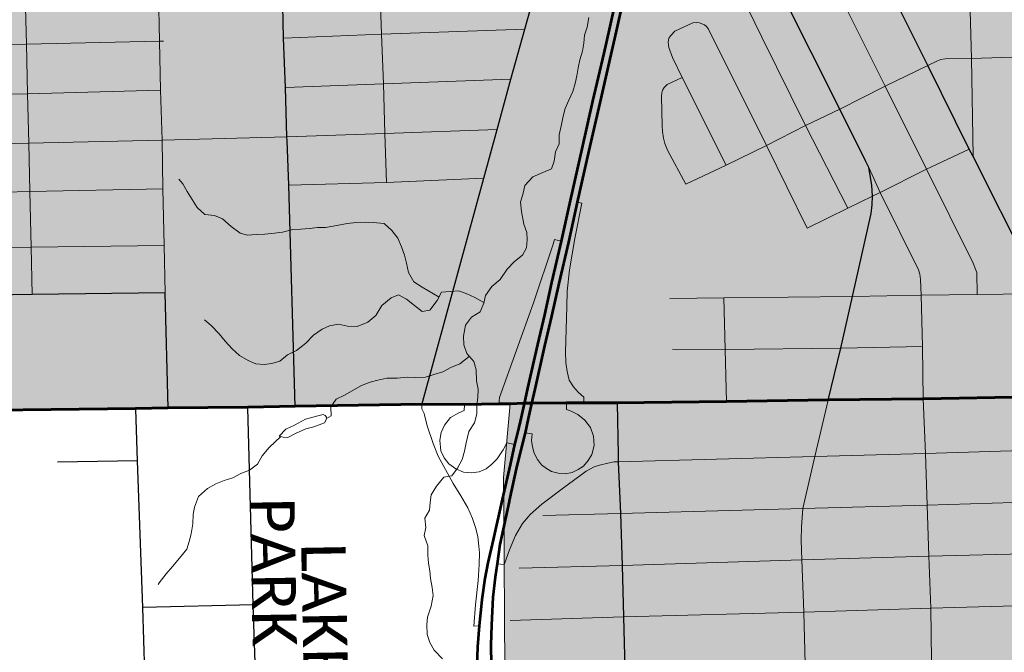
# Model space of a CAD drawing. Header units: feet. Extents: x 14.58 to 21.38, y 7.74 to 14.55.
# Tile 35 of 73: x 18.16 to 19.42, y 11.38 to 12.19. Entities that reach past the tile are written whole.
import ezdxf

# ---------------------------------------------------------------- set-up
doc = ezdxf.new("R2010")
doc.units = ezdxf.units.FT
doc.header["$LTSCALE"] = 20
doc.header["$MEASUREMENT"] = 0
doc.linetypes.add('rr2', pattern=[0])
for name, color, linetype, lineweight in [('Default', 7, 'Continuous', 0), ('GM_X_City_Street', 7, 'Continuous', 0), ('GM_X_County_Road', 3, 'Continuous', 30), ('GM_X_County_Road_Text', 3, 'Continuous', 0), ('GM_X_Interchange_Ramps', 1, 'Continuous', 13), ('GM_X_Interstate_Route', 1, 'Continuous', 53), ('GM_X_Minor_Lake', 5, 'Continuous', 0), ('GM_X_Minor_River', 5, 'Continuous', 0), ('GM_X_State_Route', 1, 'Continuous', 30)]:
    doc.layers.add(name, color=color, linetype=linetype, lineweight=lineweight)
doc.layers.add('GM_X_Township_Road', color=252, linetype='Continuous', lineweight=30, true_color=0x696969)
doc.styles.add('Slanted Normal (0.14) Font 31', font='dgn031.shx', dxfattribs={"height": 0.14})

msp = doc.modelspace()

# ---------------------------------------------------------------- hatches: boundary and pattern name
at = {"layer": 'Default', "linetype": 'rr2', "true_color": 0x009696}
msp.add_hatch(color=134, dxfattribs=at).paths.add_polyline_path([(21.377, 13.8019), (21.377, 14.5517), (14.577, 14.5517), (14.577, 11.6516), (14.7683, 11.6525), (14.7686, 11.5815), (14.9622, 11.6271), (15.016, 11.6537), (15.0759, 11.6571), (15.1631, 11.6571), (15.228, 11.6587), (15.2957, 11.6607), (15.5411, 11.6624), (15.6409, 11.6621), (15.7066, 11.6631), (15.7675, 11.6637), (15.8273, 11.6637), (15.8924, 11.6648), (15.9611, 11.6653), (16.0276, 11.6662), (16.0951, 11.6669), (16.1933, 11.6679), (16.3642, 11.6671), (16.4669, 11.6701), (16.587, 11.6699), (16.6648, 11.6699), (16.8088, 11.6714), (16.9418, 11.6731), (17.0018, 11.6745), (17.0537, 11.6758), (17.0186, 11.569), (17.0113, 11.5478), (17.0088, 11.5405), (17.0064, 11.5268), (17.0054, 11.5109), (17.0094, 11.3923), (17.0108, 11.3288), (17.0112, 11.2645), (17.0121, 11.2122), (17.0123, 11.1995), (17.0121, 11.1606), (17.2705, 11.1654), (17.2864, 11.1657), (17.5359, 11.1704), (17.6936, 11.1746), (17.7764, 11.1764), (17.8255, 11.1772), (17.8072, 11.6812), (17.874, 11.683), (17.9338, 11.6838), (17.9936, 11.6845), (17.9934, 11.6801), (18.016, 11.6808), (18.0157, 11.6847), (18.3046, 11.6879), (18.346, 11.6888), (18.4482, 11.6896), (18.509, 11.691), (18.6711, 11.6934), (18.7256, 11.6933), (18.7699, 11.694), (18.7845, 11.6941), (18.7759, 11.5995), (18.7766, 11.5115), (18.7772, 11.4041), (18.7784, 11.3078), (18.7778, 11.181), (18.7761, 11.148), (18.7821, 11.0138), (18.7834, 10.9515), (18.7949, 10.9519), (19.0257, 10.9595), (19.1745, 10.9628), (19.3357, 10.9676), (19.4071, 10.9697), (19.4748, 10.9714), (19.473, 11.0233), (19.4724, 11.0404), (19.4701, 11.1052), (19.4685, 11.156), (19.4663, 11.2375), (19.4641, 11.3038), (19.463, 11.3702), (19.4617, 11.4366), (19.4592, 11.5029), (19.4574, 11.5608), (19.4571, 11.5689), (19.4539, 11.6353), (19.4516, 11.7028), (19.504, 11.7041), (19.557, 11.7054), (19.63, 11.7073), (19.6819, 11.7087), (19.706, 11.7095), (19.7529, 11.7109), (19.8828, 11.7144), (19.9533, 11.7168), (20.0225, 11.7188), (20.0439, 11.7195), (20.0424, 11.7687), (20.1936, 11.9355), (20.2196, 11.9699), (20.0198, 12.1907), (20.0233, 12.2056), (19.9606, 12.2795), (19.9263, 12.283), (19.8586, 12.3803), (19.8658, 12.4151), (19.9044, 12.3968), (19.9405, 12.5299), (19.9334, 12.6213), (19.921, 12.6853), (19.9093, 12.7336), (19.889, 12.775), (19.8313, 12.8295), (19.788, 12.8658), (19.7431, 12.8929), (19.7133, 12.9017), (19.6825, 12.909), (19.6632, 12.9089), (19.6341, 12.9048), (19.5694, 12.8805), (19.5058, 12.8449), (19.498, 12.8219), (19.4935, 12.8062), (19.4878, 12.7878), (19.4722, 12.7734), (19.4603, 12.7637), (19.446, 12.7607), (19.4264, 12.7606), (19.4182, 13.1892), (19.4207, 13.2396), (19.4404, 13.2247), (19.4663, 13.2049), (19.5665, 13.3596), (19.5359, 13.3758), (19.4767, 13.4141), (19.5302, 13.4966), (19.5715, 13.5672), (19.57, 13.6081), (19.4087, 13.6017), (19.4108, 13.6101), (19.4096, 13.6226), (19.4098, 13.6631), (19.4094, 13.6772), (19.4049, 13.7141), (19.3988, 13.8271), (19.5676, 13.8073), (19.5925, 13.8005), (19.6309, 13.7922), (19.7406, 13.7766), (19.8815, 13.7555), (20.0167, 13.7623), (20.0913, 13.766), (20.2907, 13.7712), (20.4811, 13.7761), (20.9045, 13.7812), (20.9042, 13.7896)])

# ---------------------------------------------------------------- linework, layer by layer
at = {"layer": 'Default', "flags": 128}
msp.add_lwpolyline([(18.0157, 11.6847), (18.3046, 11.6879), (18.346, 11.6888), (18.4482, 11.6896), (18.509, 11.691), (18.6711, 11.6934), (18.7256, 11.6933), (18.7699, 11.694), (18.7845, 11.6941), (18.7759, 11.5995), (18.7766, 11.5115), (18.7772, 11.4041), (18.7784, 11.3078), (18.7778, 11.181), (18.7761, 11.148), (18.7821, 11.0138), (18.7834, 10.9515), (18.7949, 10.9519), (19.0257, 10.9595), (19.1745, 10.9628), (19.3357, 10.9676), (19.4071, 10.9697), (19.4748, 10.9714)], dxfattribs=at)
at = {"layer": 'GM_X_City_Street', "flags": 128}
for points in [[(18.3425, 11.8364), (18.3414, 11.897), (18.3396, 11.9696), (18.3388, 12.0319), (18.3367, 12.0958), (18.3354, 12.1587), (18.3338, 12.2213), (18.3325, 12.279), (18.3309, 12.3452), (18.3288, 12.411), (18.327, 12.4748), (18.3258, 12.5391), (18.3255, 12.5482), (18.3215, 12.6878), (18.3196, 12.7551), (18.3179, 12.8187), (18.3163, 12.8875), (18.3146, 12.9508), (18.3059, 13.0128)], [(18.172, 11.8341), (18.1709, 11.8949), (18.1692, 11.9659), (18.1677, 12.0278), (18.166, 12.0913), (18.1647, 12.1549), (18.1633, 12.2177), (18.1619, 12.2752), (18.1605, 12.3418), (18.1588, 12.4072), (18.1574, 12.4706), (18.1557, 12.5204), (18.1554, 12.5742), (18.1556, 12.629), (18.1546, 12.6845), (18.1545, 12.7511), (18.1529, 12.815), (18.1523, 12.8836)], [(18.6259, 11.9777), (18.6241, 12.0403), (18.6221, 12.104), (18.6195, 12.1676), (18.6176, 12.2297), (18.6147, 12.2914), (18.6128, 12.3526), (18.6107, 12.4195), (18.6067, 12.5387)], [(19.3825, 11.8342), (19.3823, 11.8625), (19.3807, 11.8667), (19.3775, 11.8742), (19.3178, 11.9945), (19.2647, 12.101), (19.2084, 12.2143), (19.1901, 12.2508), (19.1881, 12.2569), (19.1867, 12.2644), (19.1869, 12.2709), (19.1878, 12.2775), (19.1896, 12.2818), (19.1922, 12.2858), (19.1968, 12.2904), (19.2297, 12.3069)], [(19.2172, 11.9446), (19.1629, 12.0507), (19.1067, 12.1638), (19.0441, 12.2928)], [(19.3775, 12.011), (19.3754, 12.1365), (19.3735, 12.1975), (19.3733, 12.2057), (19.3724, 12.2123), (19.3706, 12.2175), (19.3645, 12.2328), (19.36, 12.2417), (19.3554, 12.2491), (19.3514, 12.2541), (19.3449, 12.2604), (19.3388, 12.2647), (19.332, 12.2688), (19.3256, 12.2723), (19.3179, 12.2755), (19.312, 12.2774), (19.3019, 12.2795), (19.2365, 12.2925)], [(18.4942, 12.1627), (18.6195, 12.1676), (18.8032, 12.174)], [(19.0613, 11.9997), (19.0049, 12.1123), (18.9925, 12.1377), (18.9875, 12.1506), (18.9868, 12.1576), (18.9879, 12.1624), (18.9904, 12.1661), (18.9952, 12.1714), (19.0183, 12.182), (19.0225, 12.1825), (19.027, 12.1821), (19.03, 12.1811)], [(19.1648, 11.9192), (19.1129, 12.0252), (19.0383, 12.1742), (19.0359, 12.1776), (19.0336, 12.1795), (19.03, 12.1811)], [(17.8619, 12.1487), (18.0335, 12.1521), (18.1647, 12.1549), (18.3354, 12.1587), (18.3403, 12.1588)], [(19.0096, 11.9754), (19.0613, 11.9997), (19.1129, 12.0252), (19.1629, 12.0507), (19.2068, 12.0717), (19.2647, 12.101), (19.3196, 12.1275), (19.332, 12.1336), (19.3363, 12.135), (19.3417, 12.136), (19.3754, 12.1365), (19.4404, 12.1384)], [(18.4965, 12.0995), (18.6221, 12.104), (18.7852, 12.1102)], [(19.0096, 11.9754), (18.9862, 12.019), (18.9825, 12.0274), (18.9808, 12.0344), (18.9794, 12.0429), (18.9791, 12.0505), (18.9785, 12.0878), (18.9787, 12.0925), (18.9796, 12.0961), (18.9817, 12.0995), (18.9856, 12.1032), (19.0049, 12.1123)], [(17.3232, 12.0454), (17.3562, 12.0462), (17.5189, 12.0496), (17.678, 12.0525), (17.8646, 12.056), (17.9243, 12.0564), (17.9247, 12.0688), (17.9256, 12.0736), (17.9271, 12.0774), (17.9293, 12.0808), (17.9325, 12.0834), (17.9363, 12.0851), (17.9414, 12.0861), (18.034, 12.0887), (18.166, 12.0913), (18.3367, 12.0958)], [(17.9243, 12.0564), (17.9257, 12.0376), (17.9267, 12.0332), (17.9283, 12.0301), (17.9305, 12.0275), (17.9331, 12.0257), (17.9363, 12.0244), (17.9393, 12.0235), (17.9438, 12.0234), (18.0367, 12.0252), (18.1677, 12.0278), (18.3388, 12.0319), (18.4985, 12.0359), (18.6241, 12.0403), (18.7678, 12.0454)], [(19.1648, 11.9192), (19.2172, 11.9446), (19.2487, 11.9601), (19.2586, 11.9649), (19.3178, 11.9945), (19.3726, 12.0203)], [(19.3281, 11.2331), (19.3263, 11.299), (19.3243, 11.3652), (19.3233, 11.4323), (19.3208, 11.4987), (19.3186, 11.5644), (19.3164, 11.6305), (19.3137, 11.6998), (19.3127, 11.7673), (19.3108, 11.8332), (19.3099, 11.8533), (19.3093, 11.8603), (19.3075, 11.8656), (19.2586, 11.9649), (19.2439, 11.9968)], [(18.5007, 11.9743), (18.6259, 11.9777), (18.7506, 11.983)], [(17.8671, 11.9589), (18.0376, 11.9626), (18.1692, 11.9659), (18.3396, 11.9696)], [(17.869, 11.8896), (17.9285, 11.8906), (18.0384, 11.8928), (18.1709, 11.8949), (18.3414, 11.897)], [(18.9889, 11.8289), (19.0583, 11.8297), (19.2228, 11.8316), (19.3108, 11.8332), (19.3825, 11.8342), (19.4495, 11.8349)], [(19.0616, 11.6964), (19.06, 11.7636), (19.0583, 11.8297)], [(18.9924, 11.7639), (19.06, 11.7636), (19.2079, 11.7653), (19.3127, 11.7673)], [(19.1652, 11.2923), (19.1652, 11.2953), (19.1625, 11.3607), (19.1607, 11.4273), (19.1582, 11.4941), (19.1572, 11.5195), (19.1578, 11.5363), (19.1594, 11.5601), (19.1749, 11.6264), (19.1919, 11.6988)], [(18.923, 11.6197), (19.1749, 11.6264), (19.3164, 11.6305), (19.454, 11.6347)], [(18.8261, 11.551), (18.9257, 11.5535), (19.1594, 11.5601), (19.3186, 11.5644), (19.4573, 11.5683)], [(18.796, 11.4834), (18.9278, 11.4871), (19.1582, 11.4941), (19.3208, 11.4987), (19.4594, 11.5023)], [(18.7846, 11.4164), (18.9297, 11.4213), (19.1607, 11.4273), (19.3233, 11.4323), (19.4619, 11.4361)]]:
    msp.add_lwpolyline(points, dxfattribs=at)
at = {"layer": 'GM_X_County_Road'}
for p, q in [((18.3462, 11.6883), (18.3425, 11.8364)), ((18.9214, 11.695), (18.9228, 11.6291))]:
    msp.add_line(p, q, dxfattribs=at)
at = {"layer": 'GM_X_County_Road', "flags": 128}
for points in [[(19.4478, 11.871), (19.3775, 12.011), (19.3726, 12.0203), (19.3196, 12.1275), (19.2628, 12.2415), (19.2365, 12.2925), (19.2297, 12.3069), (19.1819, 12.4051), (19.1469, 12.4751), (19.103, 12.5643), (19.0568, 12.6551), (19.0338, 12.7025), (19.0242, 12.7229), (19.0211, 12.7303), (19.0192, 12.7372), (19.018, 12.7459), (19.0184, 12.7526), (19.0198, 12.7592), (19.0234, 12.7671), (19.0326, 12.7857)], [(18.4987, 12.0309), (18.4985, 12.0359), (18.4965, 12.0995), (18.4942, 12.1627), (18.4927, 12.2252), (18.4901, 12.2826), (18.4879, 12.3483), (18.4824, 12.4781), (18.4816, 12.5121)], [(18.6713, 11.6928), (18.7185, 11.866), (18.7506, 11.983), (18.7678, 12.0454), (18.7852, 12.1102), (18.8032, 12.174), (18.8207, 12.2367), (18.838, 12.2996), (18.8547, 12.3619), (18.8671, 12.4055), (18.8724, 12.4252)], [(19.1919, 11.6988), (19.2079, 11.7653), (19.2228, 11.8316), (19.247, 11.9378), (19.2481, 11.9492), (19.2487, 11.9601), (19.2478, 11.9743), (19.2439, 11.9968), (19.2398, 12.0054), (19.2068, 12.0717), (19.1335, 12.2182)], [(18.5092, 11.6905), (18.5007, 11.9743), (18.4987, 12.0309)], [(18.3425, 11.8364), (18.172, 11.8341), (18.1215, 11.8332), (18.0406, 11.8315)], [(18.4618, 11.2514), (18.4552, 11.4363), (18.4484, 11.6891)], [(18.9228, 11.6291), (18.923, 11.6197), (18.9257, 11.5535), (18.9278, 11.4871), (18.9297, 11.4213), (18.9314, 11.3546), (18.9331, 11.2877), (18.9345, 11.2219), (18.937, 11.1557), (18.9385, 11.0893), (18.9409, 11.023)]]:
    msp.add_lwpolyline(points, dxfattribs=at)
at = {"layer": 'GM_X_Interchange_Ramps'}
for p, q in [((18.7901, 11.6419), (18.78, 11.644)), ((18.7677, 11.4892), (18.7769, 11.4882))]:
    msp.add_line(p, q, dxfattribs=at)
at = {"layer": 'GM_X_Interchange_Ramps', "flags": 128}
for points in [[(18.879, 11.6949), (18.879, 11.7025), (18.8717, 11.7089), (18.8654, 11.7156), (18.8601, 11.7244), (18.8574, 11.7354), (18.8558, 11.7468), (18.8553, 11.7605), (18.857, 11.8184), (18.8576, 11.8383), (18.8605, 11.8658), (18.8672, 11.906), (18.8764, 11.9511), (18.8702, 11.9525)], [(18.8498, 11.9026), (18.8414, 11.9046), (18.8396, 11.8988), (18.8142, 11.8235), (18.7706, 11.702), (18.7701, 11.6934)], [(18.6713, 11.6928), (18.6715, 11.6878), (18.6742, 11.6817), (18.6783, 11.6658), (18.686, 11.643), (18.6924, 11.627), (18.7113, 11.5921), (18.7212, 11.5763), (18.7304, 11.5606), (18.7364, 11.5472), (18.7401, 11.5357), (18.7431, 11.524), (18.7445, 11.5115), (18.7452, 11.5033), (18.7448, 11.4881), (18.7433, 11.4678), (18.7402, 11.4364), (18.738, 11.4092), (18.7446, 11.4094)], [(18.78, 11.644), (18.7753, 11.6351), (18.768, 11.6234), (18.7611, 11.6166), (18.7536, 11.6109), (18.7448, 11.607), (18.7348, 11.6056), (18.7248, 11.6066), (18.715, 11.6107), (18.7058, 11.617), (18.6999, 11.6248), (18.6958, 11.6336), (18.6945, 11.6473), (18.696, 11.6573), (18.7004, 11.6668), (18.708, 11.6766), (18.7185, 11.6827), (18.7257, 11.6854), (18.7258, 11.6928)], [(18.8565, 11.6948), (18.8566, 11.6868), (18.8627, 11.6848), (18.871, 11.6804), (18.8803, 11.6731), (18.8875, 11.6635), (18.8911, 11.6527), (18.8919, 11.6405), (18.8892, 11.6293), (18.8844, 11.6213), (18.8785, 11.6142), (18.8717, 11.6099), (18.864, 11.6062), (18.855, 11.6042), (18.846, 11.605), (18.8376, 11.6074), (18.8309, 11.6111), (18.8246, 11.6158), (18.8195, 11.6229), (18.8154, 11.6307), (18.8129, 11.6389), (18.8117, 11.647), (18.8128, 11.6554), (18.8035, 11.657)], [(18.88, 11.6066), (18.8818, 11.6079), (18.8922, 11.6132), (18.8988, 11.6154), (18.9095, 11.6181), (18.9175, 11.6195), (18.923, 11.6197)], [(18.7769, 11.4882), (18.7774, 11.4901), (18.7837, 11.507), (18.7914, 11.5253), (18.8003, 11.5406), (18.8078, 11.5495), (18.8102, 11.5524), (18.8251, 11.5654), (18.8527, 11.5866), (18.88, 11.6066)]]:
    msp.add_lwpolyline(points, dxfattribs=at)
at = {"layer": 'GM_X_Interstate_Route', "flags": 128}
for points in [[(18.9203, 12.2142), (18.9113, 12.1737), (18.9045, 12.1434), (18.89, 12.0816), (18.8762, 12.0207), (18.8611, 11.9546), (18.8498, 11.9026), (18.8376, 11.8496), (18.8284, 11.808), (18.8193, 11.77), (18.8066, 11.7143), (18.8022, 11.6942), (18.8018, 11.6922)], [(18.9294, 12.2121), (18.9204, 12.1716), (18.9136, 12.1414), (18.8992, 12.0795), (18.8854, 12.0186), (18.8702, 11.9525), (18.8591, 11.901), (18.8468, 11.848), (18.8376, 11.8064), (18.8285, 11.7684), (18.8159, 11.7126), (18.8119, 11.6944), (18.8076, 11.6751), (18.8035, 11.657)], [(19.4516, 11.7028), (19.3135, 11.7004), (19.1917, 11.6993), (19.0614, 11.697), (18.9212, 11.6955), (18.8788, 11.6954), (18.8563, 11.6954), (18.8117, 11.695), (18.8063, 11.6949), (18.802, 11.6948), (18.7845, 11.6941), (18.7699, 11.694), (18.7256, 11.6933), (18.6711, 11.6934), (18.509, 11.691), (18.4482, 11.6896), (18.346, 11.6888), (18.3046, 11.6879), (18.0157, 11.6847)], [(18.0157, 11.6847), (18.3046, 11.6879), (18.346, 11.6888), (18.4482, 11.6896), (18.509, 11.691), (18.6711, 11.6934), (18.7256, 11.6933), (18.7699, 11.694), (18.7845, 11.6941), (18.802, 11.6948), (18.8063, 11.6949), (18.8117, 11.695), (18.8563, 11.6954), (18.8788, 11.6954), (18.9212, 11.6955), (19.0614, 11.697), (19.1917, 11.6993), (19.3135, 11.7004), (19.4516, 11.7028)], [(18.8018, 11.6922), (18.7984, 11.6768), (18.7943, 11.6587), (18.7901, 11.6419), (18.7843, 11.6157), (18.7741, 11.5713)], [(18.8035, 11.657), (18.7929, 11.6146), (18.7833, 11.5697), (18.7831, 11.5687)], [(18.7741, 11.5713), (18.7626, 11.5197), (18.756, 11.4905), (18.7522, 11.4701), (18.7481, 11.443), (18.7446, 11.4094), (18.7425, 11.3828), (18.7417, 11.3583), (18.7422, 11.304), (18.7425, 11.2315), (18.7431, 11.1708), (18.7407, 11.0673), (18.7385, 11.025), (18.7379, 11.0162), (18.7349, 10.9729), (18.727, 10.8868), (18.7232, 10.8442), (18.7173, 10.7778), (18.7127, 10.7255), (18.7035, 10.6263), (18.6954, 10.5351), (18.6889, 10.4633)], [(18.7831, 11.5687), (18.7711, 11.5137), (18.7677, 11.4892)], [(18.7677, 11.4892), (18.7654, 11.472), (18.7621, 11.4463), (18.7604, 11.4106), (18.7598, 11.3853), (18.7601, 11.3593), (18.76, 11.3068), (18.7598, 11.234), (18.7605, 11.1733), (18.7585, 11.0701), (18.7567, 11.0311), (18.7557, 11.0166), (18.7526, 10.9701), (18.7451, 10.8908), (18.7414, 10.8465), (18.7347, 10.7803), (18.7301, 10.728), (18.7208, 10.6288), (18.7128, 10.5377), (18.7062, 10.4658)]]:
    msp.add_lwpolyline(points, dxfattribs=at)
at = {"layer": 'GM_X_Minor_Lake', "flags": 128}
for points in [[(18.5447, 11.6802), (18.5364, 11.6782), (18.5221, 11.6742), (18.5082, 11.6668), (18.4969, 11.6617), (18.4887, 11.6525), (18.4937, 11.6514), (18.4997, 11.6511), (18.5103, 11.6566), (18.5227, 11.6621), (18.5329, 11.6645), (18.5468, 11.6696)], [(18.5468, 11.6696), (18.5489, 11.6737), (18.5491, 11.6771), (18.5475, 11.6791), (18.5447, 11.6802)]]:
    msp.add_lwpolyline(points, dxfattribs=at)
at = {"layer": 'GM_X_Minor_River', "flags": 128}
for points in [[(18.8851, 12.1892), (18.883, 12.1767), (18.8797, 12.1664), (18.8787, 12.1561), (18.877, 12.1458), (18.8738, 12.1348), (18.8716, 12.1245), (18.8699, 12.1142), (18.8678, 12.1043), (18.8649, 12.094), (18.8594, 12.0829), (18.855, 12.0722), (18.8525, 12.0627), (18.8504, 12.0517), (18.8472, 12.0387), (18.847, 12.0273), (18.8426, 12.017), (18.8409, 12.0048), (18.8376, 11.9953), (18.8264, 11.9906), (18.8136, 11.9847), (18.8031, 11.9739), (18.801, 11.964), (18.7978, 11.9522), (18.7991, 11.9404), (18.802, 11.9242), (18.8059, 11.9136), (18.8061, 11.9041), (18.8055, 11.8938), (18.8003, 11.8843), (18.7902, 11.8765), (18.7805, 11.8665), (18.7716, 11.8535), (18.7608, 11.8442), (18.753, 11.8327), (18.7505, 11.8228), (18.7461, 11.8117), (18.7349, 11.8051), (18.7271, 11.7948), (18.7247, 11.7807), (18.7252, 11.7697), (18.7288, 11.7587), (18.7377, 11.7482), (18.7409, 11.7376), (18.7414, 11.7236), (18.7435, 11.713), (18.7429, 11.702), (18.7419, 11.6921), (18.7417, 11.6814), (18.7389, 11.6696), (18.7315, 11.6585), (18.7279, 11.644), (18.7258, 11.6334), (18.7229, 11.6227), (18.717, 11.6116), (18.7096, 11.6016), (18.6994, 11.6), (18.6901, 11.5884), (18.6831, 11.5773), (18.6821, 11.5678), (18.6811, 11.5579), (18.6752, 11.5476), (18.6762, 11.5355), (18.6744, 11.5252), (18.6788, 11.5123), (18.679, 11.5002), (18.6799, 11.4899), (18.6816, 11.4801), (18.6825, 11.4702), (18.6845, 11.4589), (18.6858, 11.4486), (18.6834, 11.4349), (18.6787, 11.4208), (18.6777, 11.4113), (18.6783, 11.3984), (18.6815, 11.3882), (18.6869, 11.3784), (18.6977, 11.3672)], [(18.6933, 11.8309), (18.6718, 11.8434), (18.6611, 11.8504), (18.6544, 11.8625), (18.6516, 11.8742), (18.6492, 11.8844), (18.6452, 11.895), (18.6405, 11.9063), (18.6328, 11.9161), (18.6232, 11.9251), (18.6088, 11.9264), (18.5993, 11.9267), (18.5875, 11.9265), (18.5758, 11.9252), (18.5622, 11.9224), (18.5479, 11.9199), (18.5376, 11.9201), (18.5274, 11.9188), (18.5161, 11.9179), (18.5059, 11.9174), (18.4926, 11.9138), (18.4824, 11.9125), (18.4703, 11.9112), (18.459, 11.911), (18.448, 11.9101), (18.4385, 11.9127), (18.427, 11.9212), (18.4159, 11.931), (18.4059, 11.9354), (18.3934, 11.9367), (18.3834, 11.9457), (18.3772, 11.9559), (18.3706, 11.966), (18.3652, 11.9758), (18.3601, 11.9818)], [(18.7508, 11.8238), (18.739, 11.8303), (18.728, 11.8354), (18.7181, 11.8387), (18.7075, 11.8378), (18.6965, 11.8369), (18.691, 11.8265), (18.6817, 11.8139), (18.6719, 11.8122), (18.6619, 11.8201), (18.6516, 11.8283), (18.6416, 11.8335), (18.6318, 11.8299), (18.6202, 11.8202), (18.6125, 11.8072), (18.602, 11.7987), (18.5885, 11.7932), (18.576, 11.7934), (18.5645, 11.7963), (18.5532, 11.7939), (18.5434, 11.7899), (18.5326, 11.7818), (18.5229, 11.7718), (18.5109, 11.7625), (18.4992, 11.7567), (18.4895, 11.7486), (18.4793, 11.7458), (18.4691, 11.7445), (18.4585, 11.7451), (18.449, 11.7495), (18.4379, 11.7558), (18.4283, 11.7644), (18.4194, 11.7742), (18.4117, 11.7839), (18.4013, 11.7944), (18.3929, 11.8015)], [(18.7321, 11.7548), (18.7199, 11.7453), (18.7086, 11.7406), (18.6981, 11.7351), (18.6868, 11.7316), (18.6758, 11.728), (18.6637, 11.7278), (18.6531, 11.728), (18.6395, 11.7271), (18.6266, 11.7269), (18.6149, 11.7245), (18.6051, 11.7217), (18.5942, 11.7177), (18.5724, 11.7053), (18.5615, 11.6998), (18.5548, 11.6902), (18.555, 11.6785), (18.549, 11.6753)], [(18.4906, 11.6521), (18.4757, 11.6379), (18.4668, 11.6275), (18.4609, 11.6168), (18.4507, 11.609), (18.4395, 11.6047), (18.4293, 11.5992), (18.418, 11.5957), (18.4074, 11.5917), (18.3969, 11.5855), (18.3854, 11.5751), (18.3799, 11.5617), (18.3785, 11.5522), (18.3779, 11.5401), (18.3759, 11.5275), (18.3734, 11.5176), (18.3701, 11.5077), (18.3608, 11.4961), (18.3519, 11.4858), (18.3437, 11.4762), (18.3348, 11.4646), (18.3337, 11.4624)]]:
    msp.add_lwpolyline(points, dxfattribs=at)
at = {"layer": 'GM_X_State_Route'}
msp.add_line((19.4518, 11.7023), (19.3617, 11.7007), dxfattribs=at)
at = {"layer": 'GM_X_State_Route', "flags": 128}
for points in [[(18.6713, 11.6928), (18.5092, 11.6905), (18.4484, 11.6891), (18.3462, 11.6883), (18.3048, 11.6873), (18.0159, 11.6841), (18.0038, 11.684)], [(18.7896, 11.6938), (18.7847, 11.6936), (18.7701, 11.6934), (18.7258, 11.6928), (18.6713, 11.6928)], [(18.9002, 11.6949), (18.879, 11.6949), (18.8565, 11.6948), (18.8119, 11.6944), (18.8065, 11.6944), (18.8022, 11.6942), (18.7896, 11.6938)], [(19.3617, 11.7007), (19.3137, 11.6998), (19.1919, 11.6988), (19.0616, 11.6964), (18.9214, 11.695), (18.9002, 11.6949)]]:
    msp.add_lwpolyline(points, dxfattribs=at)
at = {"layer": 'GM_X_Township_Road'}
for p, q in [((18.3072, 11.621), (18.2044, 11.6194)), ((18.4552, 11.4363), (18.3137, 11.4329))]:
    msp.add_line(p, q, dxfattribs=at)
at = {"layer": 'GM_X_Township_Road', "flags": 128}
msp.add_lwpolyline([(18.3192, 11.2656), (18.3137, 11.4329), (18.3072, 11.621), (18.3048, 11.6873)], dxfattribs=at)

# ---------------------------------------------------------------- texts
at = {"layer": 'GM_X_County_Road_Text', "char_height": 0.056818, "attachment_point": 7, "line_spacing_factor": 0.8, "style": 'Slanted Normal (0.14) Font 31'}
for s, insert, rotation in [('{\\fCalibri Light|b0|i0|c0|p34;\\C256;PARK RD}', (18.4513, 11.5737), 270.9548), ('{\\fCalibri Light|b0|i0|c0|p34;\\C256;LAKE}', (18.5167, 11.5154), 271.0381)]:
    msp.add_mtext(s, dxfattribs=dict(at, insert=insert, rotation=rotation))

doc.saveas('drawing.dxf')
